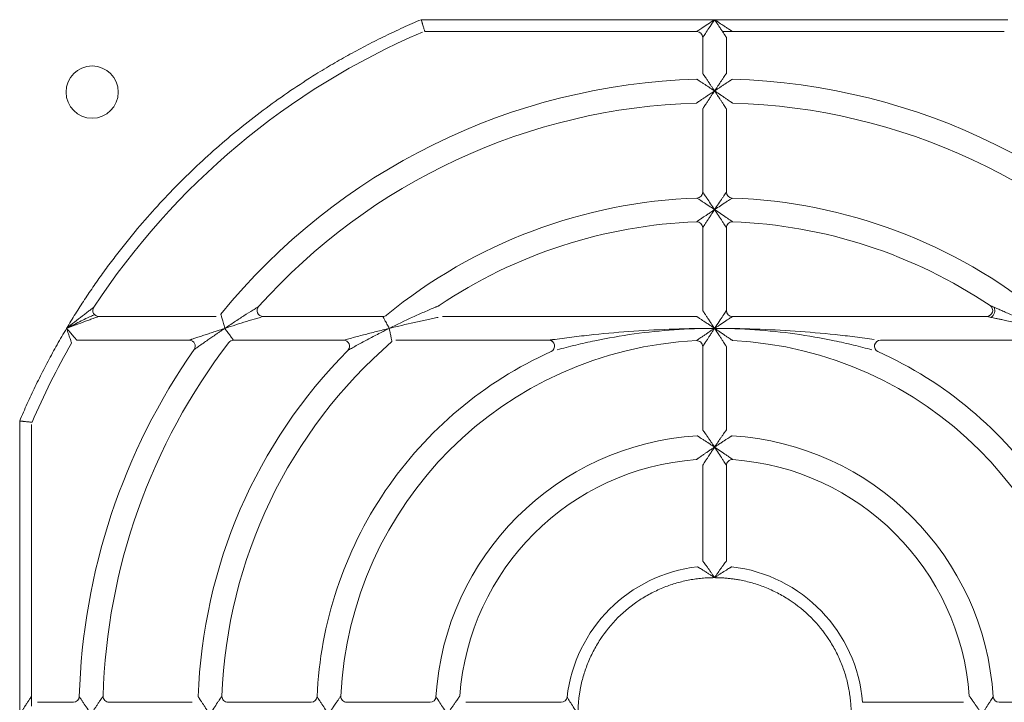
# Model space of a CAD drawing. Header units: millimetres. Extents: x 35 to 1425, y 109 to 972.
# Tile 22 of 34: x 1179 to 1262, y 546 to 604. Entities that reach past the tile are written whole.
import ezdxf

# ---------------------------------------------------------------- set-up
doc = ezdxf.new("R2010")
doc.units = ezdxf.units.MM
doc.header["$LTSCALE"] = 5

msp = doc.modelspace()

# ---------------------------------------------------------------- linework, layer by layer
at = {"color": 7, "linetype": 'Continuous', "lineweight": 15}
for p, q in [((1237.43, 603.707), (1212.732, 603.707)), ((1262.128, 603.707), (1237.43, 603.707)), ((1213.038, 602.707), (1235.93, 602.707)), ((1238.93, 602.707), (1261.823, 602.707)), ((1236.43, 602.207), (1236.43, 599.186)), ((1238.43, 599.186), (1238.43, 602.207)), ((1236.43, 596.184), (1236.43, 589.181)), ((1238.43, 589.181), (1238.43, 596.184)), ((1236.43, 586.179), (1236.43, 579.207)), ((1238.43, 579.207), (1238.43, 586.179)), ((1195.478, 578.707), (1185.584, 578.707)), ((1209.502, 578.707), (1199.417, 578.707)), ((1235.93, 578.707), (1214.517, 578.707)), ((1260.343, 578.707), (1238.93, 578.707)), ((1183.737, 576.707), (1193.215, 576.707)), ((1196.933, 576.707), (1206.205, 576.707)), ((1210.597, 576.707), (1223.466, 576.707)), ((1236.43, 576.17), (1236.43, 569.16)), ((1238.43, 569.16), (1238.43, 576.17)), ((1251.394, 576.707), (1264.263, 576.707)), ((1178.93, 569.905), (1178.93, 545.207)), ((1179.93, 546.707), (1179.93, 569.599)), ((1236.43, 566.153), (1236.43, 558.12)), ((1238.43, 558.12), (1238.43, 566.153)), ((1183.451, 546.207), (1180.43, 546.207)), ((1193.456, 546.207), (1186.452, 546.207)), ((1203.463, 546.207), (1196.458, 546.207)), ((1213.477, 546.207), (1206.466, 546.207)), ((1224.517, 546.207), (1216.484, 546.207)), ((1258.376, 546.207), (1249.89, 546.207)), ((1268.394, 546.207), (1261.383, 546.207))]:
    msp.add_line(p, q, dxfattribs=at)
at = {"color": 144, "linetype": 'Continuous', "lineweight": 0}
for p, q in [((1238.097, 602.707), (1238.93, 602.707)), ((1179.93, 545.873), (1179.93, 546.707))]:
    msp.add_line(p, q, dxfattribs=at)
at = {"color": 7, "linetype": 'Continuous', "lineweight": 15}
msp.add_circle((1185.03, 597.607), 2.2, dxfattribs=at)
for centre, radius, start, end in [((1237.43, 545.207), 62.5, 113.16805, 146.74357), ((1237.43, 545.207), 53.5, 91.59175, 140.9772), ((1237.43, 545.207), 53.5, 39.0228, 88.40825), ((1237.43, 545.207), 51.5, 91.68541, 138.18969), ((1237.43, 545.207), 51.5, 41.81031, 88.31459), ((1237.43, 545.207), 43.5, 91.95364, 129.40057), ((1235.93, 589.181), 0.5, 271.95364, 0), ((1237.43, 545.207), 43.5, 50.59943, 88.04636), ((1237.43, 545.207), 41.5, 92.09665, 123.97635), ((1238.93, 586.179), 0.5, 87.90335, 180), ((1237.43, 545.207), 41.5, 56.02365, 87.90335), ((1238.93, 579.207), 0.5, 180, 270), ((1237.43, 545.207), 62.5, 150, 156.83195), ((1237.43, 545.207), 51.5, 142.56629, 178.31459), ((1237.43, 545.207), 41.5, 130.87864, 177.90335), ((1237.43, 545.207), 31.5, 92.77346, 177.22654), ((1206.205, 576.207), 0.5, 315.20717, 90), ((1237.43, 545.207), 31.5, 2.77346, 87.22654), ((1237.43, 545.207), 53.5, 144.96519, 178.40825), ((1237.43, 545.207), 43.5, 135.20717, 178.04636), ((1237.43, 545.207), 23.5, 93.58332, 176.41668), ((1237.43, 545.207), 23.5, 3.58332, 86.41668), ((1237.43, 545.207), 21.5, 94.09604, 175.90396), ((1237.43, 545.207), 21.5, 4.09604, 85.90396), ((1237.43, 545.207), 12.5, 4.58857, 83.37419), ((1183.451, 546.707), 0.5, 270, 358.40825), ((1196.458, 546.707), 0.5, 177.90335, 270), ((1203.463, 546.707), 0.5, 270, 357.47142), ((1213.477, 546.707), 0.5, 270, 356.41668), ((1224.517, 546.707), 0.5, 270, 353.37419)]:
    msp.add_arc(centre, radius, start, end, dxfattribs=at)
at = {"color": 144, "linetype": 'Continuous', "lineweight": 0}
for centre, radius, start, end in [((1235.93, 602.207), 0.5, 0, 90), ((1238.93, 589.181), 0.5, 180, 268.04636), ((1235.93, 586.179), 0.5, 0, 92.09665), ((1185.584, 579.207), 0.5, 146.74357, 270), ((1199.417, 579.207), 0.5, 138.18969, 270), ((1260.343, 579.207), 0.5, 270, 56.02365), ((1260.339, 579.209), 0.678, 302.03348, 23.49406), ((1209.502, 579.207), 0.5, 270, 309.40057), ((1193.215, 576.207), 0.5, 324.96519, 90), ((1196.933, 576.207), 0.5, 90, 142.56629), ((1223.466, 576.207), 0.5, 294.24963, 90), ((1235.93, 576.17), 0.5, 0, 92.77346), ((1251.394, 576.207), 0.5, 90, 245.75037), ((1238.93, 566.153), 0.5, 85.90396, 180), ((1237.43, 545.207), 12.5, 96.62581, 173.37419), ((1186.452, 546.707), 0.5, 178.31459, 270), ((1206.466, 546.707), 0.5, 177.22654, 270), ((1261.383, 546.707), 0.5, 183.58332, 270)]:
    msp.add_arc(centre, radius, start, end, dxfattribs=at)
at = {"color": 7, "linetype": 'Continuous', "lineweight": 15}
for points, knots in [([(1212.732, 603.707), (1212.476, 603.597), (1211.964, 603.379), (1211.203, 603.039), (1210.446, 602.69), (1209.694, 602.331), (1208.947, 601.962), (1208.205, 601.584), (1207.469, 601.196), (1206.737, 600.798), (1206.01, 600.391), (1205.289, 599.973), (1204.572, 599.547), (1202.66, 598.373), (1199.634, 596.317), (1195.683, 593.143), (1191.996, 589.666), (1189.411, 586.803), (1187.743, 584.756), (1186.866, 583.628), (1186.015, 582.481), (1185.19, 581.316), (1184.391, 580.132), (1183.617, 578.93), (1183.124, 578.115), (1182.877, 577.707)], [0, 0, 0, 0, 0.020738, 0.041458, 0.062164, 0.082859, 0.103546, 0.12423, 0.144913, 0.1656, 0.186294, 0.206998, 0.227717, 0.248453, 0.374221, 0.500002, 0.625769, 0.75155, 0.787083, 0.822573, 0.858037, 0.893494, 0.928961, 0.964457, 1, 1, 1, 1]), ([(1212.732, 603.707), (1212.742, 603.674), (1212.761, 603.612), (1212.787, 603.526), (1212.81, 603.451), (1212.829, 603.387), (1212.86, 603.285), (1212.9, 603.153), (1212.948, 602.998), (1212.987, 602.87), (1213.016, 602.776), (1213.034, 602.717), (1213.036, 602.71), (1213.038, 602.707)], [0, 0, 0, 0, 0.063704, 0.120546, 0.170527, 0.213644, 0.249899, 0.38247, 0.500164, 0.6319, 0.758883, 0.881456, 1, 1, 1, 1]), ([(1235.93, 602.707), (1235.93, 602.707), (1235.969, 602.733), (1236.119, 602.833), (1236.231, 602.907), (1236.508, 603.092), (1236.675, 603.203), (1237.038, 603.445), (1237.234, 603.576), (1237.43, 603.707)], [0, 0, 0, 0, 0.25, 0.25, 0.5, 0.5, 0.75, 0.75, 1, 1, 1, 1]), ([(1237.43, 603.707), (1237.299, 603.51), (1237.168, 603.314), (1236.927, 602.951), (1236.816, 602.785), (1236.63, 602.507), (1236.556, 602.396), (1236.456, 602.246), (1236.43, 602.207), (1236.43, 602.207)], [0, 0, 0, 0, 0.25, 0.25, 0.5, 0.5, 0.75, 0.75, 1, 1, 1, 1]), ([(1237.43, 587.707), (1237.261, 587.819), (1237.096, 587.929), (1236.773, 588.142), (1236.613, 588.247), (1236.398, 588.388), (1236.33, 588.432), (1236.206, 588.513), (1236.149, 588.55), (1236.006, 588.643), (1235.947, 588.681), (1235.947, 588.681)], [0, 0, 0, 0, 0.25, 0.25, 0.5, 0.5, 0.625, 0.625, 0.75, 0.75, 1, 1, 1, 1]), ([(1236.43, 589.181), (1236.43, 589.181), (1236.47, 589.123), (1236.568, 588.981), (1236.606, 588.925), (1236.691, 588.802), (1236.736, 588.735), (1236.882, 588.522), (1236.99, 588.363), (1237.207, 588.04), (1237.318, 587.875), (1237.43, 587.707)], [0, 0, 0, 0, 0.25, 0.25, 0.375, 0.375, 0.5, 0.5, 0.75, 0.75, 1, 1, 1, 1]), ([(1237.43, 587.707), (1237.543, 587.875), (1237.653, 588.04), (1237.871, 588.363), (1237.979, 588.522), (1238.124, 588.735), (1238.169, 588.802), (1238.254, 588.925), (1238.293, 588.981), (1238.39, 589.123), (1238.43, 589.181), (1238.43, 589.181)], [0, 0, 0, 0, 0.25, 0.25, 0.5, 0.5, 0.625, 0.625, 0.75, 0.75, 1, 1, 1, 1]), ([(1238.913, 588.681), (1238.913, 588.681), (1238.854, 588.643), (1238.711, 588.55), (1238.654, 588.513), (1238.53, 588.432), (1238.462, 588.388), (1238.248, 588.247), (1238.088, 588.142), (1237.764, 587.929), (1237.599, 587.819), (1237.43, 587.707)], [0, 0, 0, 0, 0.25, 0.25, 0.375, 0.375, 0.5, 0.5, 0.75, 0.75, 1, 1, 1, 1]), ([(1237.43, 587.707), (1237.601, 587.593), (1237.768, 587.481), (1238.096, 587.26), (1238.259, 587.15), (1238.478, 587), (1238.548, 586.953), (1238.676, 586.865), (1238.736, 586.825), (1238.885, 586.722), (1238.948, 586.679), (1238.948, 586.679)], [0, 0, 0, 0, 0.25, 0.25, 0.5, 0.5, 0.625, 0.625, 0.75, 0.75, 1, 1, 1, 1]), ([(1238.43, 586.179), (1238.43, 586.179), (1238.389, 586.243), (1238.291, 586.394), (1238.253, 586.454), (1238.169, 586.584), (1238.123, 586.654), (1237.979, 586.875), (1237.872, 587.039), (1237.655, 587.368), (1237.544, 587.536), (1237.43, 587.707)], [0, 0, 0, 0, 0.25, 0.25, 0.375, 0.375, 0.5, 0.5, 0.75, 0.75, 1, 1, 1, 1]), ([(1182.877, 577.707), (1183.103, 577.886), (1183.328, 578.063), (1183.777, 578.415), (1184.001, 578.589), (1184.323, 578.838), (1184.429, 578.919), (1184.634, 579.077), (1184.734, 579.152), (1184.916, 579.292), (1184.999, 579.354), (1185.125, 579.45), (1185.166, 579.481), (1185.166, 579.481)], [0, 0, 0, 0, 0.25, 0.25, 0.5, 0.5, 0.625, 0.625, 0.75, 0.75, 0.875, 0.875, 1, 1, 1, 1]), ([(1210.044, 577.707), (1210.694, 578.03), (1211.349, 578.343), (1212.334, 578.795), (1212.66, 578.942), (1213.142, 579.154), (1213.301, 579.223), (1213.61, 579.356), (1213.761, 579.421), (1213.899, 579.479)], [0, 0, 0, 0, 0.5, 0.5, 0.75, 0.75, 0.875, 0.875, 1, 1, 1, 1]), ([(1260.622, 579.621), (1260.622, 579.621), (1260.697, 579.59), (1260.834, 579.533), (1260.9, 579.505), (1260.961, 579.479)], [0, 0, 0, 0, 0.5, 0.5, 1, 1, 1, 1]), ([(1185.584, 578.707), (1185.584, 578.707), (1185.536, 578.689), (1185.388, 578.636), (1185.291, 578.601), (1185.077, 578.523), (1184.96, 578.481), (1184.718, 578.392), (1184.593, 578.346), (1184.213, 578.206), (1183.948, 578.108), (1183.415, 577.909), (1183.147, 577.809), (1182.877, 577.707)], [0, 0, 0, 0, 0.125, 0.125, 0.25, 0.25, 0.375, 0.375, 0.5, 0.5, 0.75, 0.75, 1, 1, 1, 1]), ([(1195.866, 578.892), (1195.866, 578.891), (1195.867, 578.889), (1195.871, 578.876), (1195.877, 578.854), (1195.885, 578.823), (1195.901, 578.767), (1195.93, 578.665), (1195.973, 578.51), (1196.025, 578.326), (1196.078, 578.138), (1196.137, 577.927), (1196.176, 577.786), (1196.199, 577.707)], [0, 0, 0, 0, 0.048803, 0.098063, 0.147954, 0.198647, 0.250302, 0.370178, 0.500738, 0.617893, 0.750213, 0.858305, 1, 1, 1, 1]), ([(1199.417, 578.707), (1199.417, 578.707), (1199.345, 578.685), (1199.144, 578.625), (1199.019, 578.587), (1198.619, 578.466), (1198.331, 578.378), (1197.738, 578.195), (1197.43, 578.099), (1196.817, 577.905), (1196.509, 577.807), (1196.199, 577.707)], [0, 0, 0, 0, 0.125, 0.125, 0.25, 0.25, 0.5, 0.5, 0.75, 0.75, 1, 1, 1, 1]), ([(1210.044, 577.707), (1210.027, 577.737), (1209.996, 577.795), (1209.951, 577.877), (1209.912, 577.949), (1209.877, 578.012), (1209.822, 578.113), (1209.752, 578.243), (1209.672, 578.389), (1209.61, 578.506), (1209.562, 578.596), (1209.527, 578.66), (1209.506, 578.699), (1209.503, 578.704), (1209.502, 578.707)], [0, 0, 0, 0, 0.061859, 0.11776, 0.167702, 0.211687, 0.249716, 0.382149, 0.4998, 0.607942, 0.711499, 0.810972, 0.906929, 1, 1, 1, 1]), ([(1237.43, 577.707), (1237.561, 577.903), (1237.692, 578.099), (1237.934, 578.462), (1238.045, 578.628), (1238.23, 578.906), (1238.304, 579.017), (1238.404, 579.168), (1238.43, 579.207), (1238.43, 579.207)], [0, 0, 0, 0, 0.25, 0.25, 0.5, 0.5, 0.75, 0.75, 1, 1, 1, 1]), ([(1238.93, 578.707), (1238.93, 578.707), (1238.891, 578.681), (1238.741, 578.58), (1238.63, 578.506), (1238.352, 578.321), (1238.186, 578.21), (1237.823, 577.968), (1237.627, 577.837), (1237.43, 577.707)], [0, 0, 0, 0, 0.25, 0.25, 0.5, 0.5, 0.75, 0.75, 1, 1, 1, 1]), ([(1260.698, 578.634), (1260.634, 578.647), (1260.564, 578.661), (1260.421, 578.691), (1260.343, 578.707), (1260.343, 578.707)], [0, 0, 0, 0, 0.5, 0.5, 1, 1, 1, 1]), ([(1182.877, 577.707), (1182.742, 577.478), (1182.472, 577.021), (1182.078, 576.329), (1181.693, 575.634), (1181.316, 574.933), (1180.948, 574.229), (1180.589, 573.519), (1180.239, 572.805), (1179.898, 572.087), (1179.566, 571.364), (1179.242, 570.637), (1179.034, 570.149), (1178.93, 569.905)], [0, 0, 0, 0, 0.091016, 0.181968, 0.27287, 0.363736, 0.454581, 0.545419, 0.636264, 0.72713, 0.818032, 0.908984, 1, 1, 1, 1]), ([(1182.877, 577.707), (1182.983, 577.583), (1183.085, 577.463), (1183.284, 577.231), (1183.378, 577.122), (1183.542, 576.932), (1183.613, 576.85), (1183.71, 576.738), (1183.737, 576.707), (1183.737, 576.707)], [0, 0, 0, 0, 0.25, 0.25, 0.5, 0.5, 0.75, 0.75, 1, 1, 1, 1]), ([(1183.304, 576.457), (1183.304, 576.457), (1183.29, 576.495), (1183.242, 576.637), (1183.207, 576.739), (1183.126, 576.977), (1183.079, 577.114), (1182.981, 577.403), (1182.93, 577.553), (1182.877, 577.707)], [0, 0, 0, 0, 0.25, 0.25, 0.5, 0.5, 0.75, 0.75, 1, 1, 1, 1]), ([(1196.199, 577.707), (1196.222, 577.676), (1196.264, 577.617), (1196.323, 577.536), (1196.374, 577.466), (1196.418, 577.407), (1196.488, 577.311), (1196.58, 577.184), (1196.695, 577.03), (1196.791, 576.898), (1196.862, 576.803), (1196.905, 576.745), (1196.929, 576.713), (1196.932, 576.709), (1196.933, 576.707)], [0, 0, 0, 0, 0.064987, 0.122474, 0.172459, 0.214943, 0.249928, 0.383321, 0.499441, 0.630639, 0.749901, 0.835657, 0.91874, 1, 1, 1, 1]), ([(1206.205, 576.707), (1206.205, 576.707), (1206.229, 576.713), (1206.311, 576.736), (1206.367, 576.751), (1206.557, 576.804), (1206.711, 576.846), (1207.19, 576.976), (1207.531, 577.067), (1208.234, 577.252), (1208.594, 577.345), (1209.315, 577.527), (1209.678, 577.618), (1210.044, 577.707)], [0, 0, 0, 0, 0.0625, 0.0625, 0.125, 0.125, 0.25, 0.25, 0.5, 0.5, 0.75, 0.75, 1, 1, 1, 1]), ([(1210.044, 577.707), (1209.707, 577.539), (1209.374, 577.37), (1208.715, 577.029), (1208.388, 576.857), (1207.751, 576.516), (1207.443, 576.347), (1207.013, 576.109), (1206.875, 576.032), (1206.705, 575.936), (1206.655, 575.908), (1206.582, 575.867), (1206.56, 575.854), (1206.56, 575.854)], [0, 0, 0, 0, 0.25, 0.25, 0.5, 0.5, 0.75, 0.75, 0.875, 0.875, 0.9375, 0.9375, 1, 1, 1, 1]), ([(1210.27, 576.585), (1210.27, 576.585), (1210.27, 576.587), (1210.267, 576.599), (1210.263, 576.618), (1210.258, 576.645), (1210.248, 576.696), (1210.229, 576.787), (1210.2, 576.931), (1210.166, 577.105), (1210.13, 577.279), (1210.09, 577.484), (1210.061, 577.621), (1210.044, 577.707)], [0, 0, 0, 0, 0.048944, 0.098336, 0.148281, 0.198882, 0.250237, 0.370194, 0.50037, 0.616558, 0.750104, 0.845135, 1, 1, 1, 1]), ([(1223.999, 576.781), (1224.25, 576.816), (1224.52, 576.852), (1225.064, 576.923), (1225.34, 576.957), (1226.166, 577.057), (1226.721, 577.12), (1228.39, 577.294), (1229.51, 577.391), (1231.762, 577.548), (1232.893, 577.608), (1235.16, 577.687), (1236.295, 577.705), (1237.43, 577.707)], [0, 0, 0, 0, 0.0625, 0.0625, 0.125, 0.125, 0.25, 0.25, 0.5, 0.5, 0.75, 0.75, 1, 1, 1, 1]), ([(1237.43, 577.707), (1238.565, 577.705), (1239.7, 577.687), (1241.967, 577.608), (1243.099, 577.548), (1245.35, 577.391), (1246.47, 577.294), (1248.139, 577.12), (1248.694, 577.057), (1249.521, 576.957), (1249.796, 576.923), (1250.34, 576.852), (1250.61, 576.816), (1250.861, 576.781)], [0, 0, 0, 0, 0.25, 0.25, 0.5, 0.5, 0.75, 0.75, 0.875, 0.875, 0.9375, 0.9375, 1, 1, 1, 1]), ([(1250.678, 575.894), (1250.437, 575.961), (1250.177, 576.03), (1249.653, 576.166), (1249.386, 576.233), (1248.585, 576.427), (1248.046, 576.549), (1246.416, 576.888), (1245.313, 577.08), (1243.086, 577.391), (1241.961, 577.509), (1239.7, 577.667), (1238.565, 577.705), (1237.43, 577.707)], [0, 0, 0, 0, 0.0625, 0.0625, 0.125, 0.125, 0.25, 0.25, 0.5, 0.5, 0.75, 0.75, 1, 1, 1, 1]), ([(1223.671, 575.751), (1220.863, 574.486), (1218.23, 572.831), (1213.514, 568.866), (1211.432, 566.557), (1207.974, 561.457), (1206.6, 558.668), (1204.662, 552.82), (1204.099, 549.762), (1203.963, 546.684)], [0, 0, 0, 0, 0.25, 0.25, 0.5, 0.5, 0.75, 0.75, 1, 1, 1, 1]), ([(1270.898, 546.684), (1270.762, 549.762), (1270.199, 552.82), (1268.261, 558.668), (1266.886, 561.457), (1263.428, 566.557), (1261.346, 568.866), (1256.63, 572.831), (1253.998, 574.486), (1251.189, 575.751)], [0, 0, 0, 0, 0.25, 0.25, 0.5, 0.5, 0.75, 0.75, 1, 1, 1, 1]), ([(1178.93, 569.905), (1178.965, 569.901), (1179.031, 569.894), (1179.122, 569.884), (1179.2, 569.876), (1179.265, 569.869), (1179.37, 569.859), (1179.506, 569.844), (1179.667, 569.828), (1179.8, 569.813), (1179.899, 569.803), (1179.959, 569.797), (1179.967, 569.796), (1179.97, 569.796)], [0, 0, 0, 0, 0.065766, 0.123638, 0.173616, 0.215702, 0.249898, 0.382974, 0.500166, 0.632265, 0.759364, 0.881813, 1, 1, 1, 1]), ([(1237.43, 567.707), (1237.544, 567.535), (1237.656, 567.366), (1237.872, 567.034), (1237.979, 566.868), (1238.123, 566.642), (1238.168, 566.571), (1238.252, 566.438), (1238.291, 566.376), (1238.388, 566.22), (1238.43, 566.153), (1238.43, 566.153)], [0, 0, 0, 0, 0.25, 0.25, 0.5, 0.5, 0.625, 0.625, 0.75, 0.75, 1, 1, 1, 1]), ([(1238.966, 566.652), (1238.966, 566.652), (1238.9, 566.698), (1238.747, 566.806), (1238.687, 566.848), (1238.556, 566.939), (1238.486, 566.988), (1238.264, 567.142), (1238.1, 567.255), (1237.77, 567.479), (1237.601, 567.592), (1237.43, 567.707)], [0, 0, 0, 0, 0.25, 0.25, 0.375, 0.375, 0.5, 0.5, 0.75, 0.75, 1, 1, 1, 1]), ([(1225.93, 545.207), (1225.931, 545.324), (1225.933, 545.558), (1225.95, 545.908), (1225.976, 546.258), (1226.014, 546.606), (1226.062, 546.953), (1226.163, 547.55), (1226.36, 548.389), (1226.726, 549.461), (1227.201, 550.506), (1227.991, 551.858), (1229.24, 553.396), (1230.779, 554.645), (1232.131, 555.435), (1233.176, 555.911), (1234.247, 556.276), (1235.143, 556.487), (1235.856, 556.603), (1236.379, 556.662), (1236.904, 556.7), (1237.254, 556.704), (1237.43, 556.707)], [0, 0, 0, 0, 0.019462, 0.038886, 0.05829, 0.077693, 0.097112, 0.116566, 0.178314, 0.240092, 0.304414, 0.368766, 0.500003, 0.631239, 0.695562, 0.759914, 0.821662, 0.88344, 0.912594, 0.941698, 0.970813, 1, 1, 1, 1]), ([(1237.43, 556.707), (1237.547, 556.706), (1237.781, 556.703), (1238.132, 556.687), (1238.481, 556.66), (1238.83, 556.623), (1239.177, 556.575), (1239.774, 556.474), (1240.613, 556.276), (1241.684, 555.911), (1242.729, 555.435), (1244.082, 554.645), (1245.62, 553.396), (1246.869, 551.858), (1247.659, 550.506), (1248.134, 549.461), (1248.5, 548.39), (1248.711, 547.494), (1248.826, 546.78), (1248.886, 546.258), (1248.923, 545.733), (1248.928, 545.382), (1248.93, 545.207)], [0, 0, 0, 0, 0.019462, 0.038886, 0.05829, 0.077693, 0.097112, 0.116566, 0.178314, 0.240092, 0.304414, 0.368766, 0.500003, 0.631239, 0.695562, 0.759914, 0.821662, 0.88344, 0.912594, 0.941698, 0.970813, 1, 1, 1, 1]), ([(1183.951, 546.693), (1183.951, 546.693), (1183.989, 546.633), (1184.083, 546.49), (1184.12, 546.433), (1184.202, 546.308), (1184.246, 546.24), (1184.388, 546.025), (1184.493, 545.865), (1184.708, 545.541), (1184.818, 545.375), (1184.93, 545.207)], [0, 0, 0, 0, 0.25, 0.25, 0.375, 0.375, 0.5, 0.5, 0.75, 0.75, 1, 1, 1, 1]), ([(1194.93, 545.207), (1195.044, 545.377), (1195.156, 545.544), (1195.377, 545.872), (1195.487, 546.035), (1195.636, 546.255), (1195.684, 546.324), (1195.771, 546.453), (1195.812, 546.512), (1195.914, 546.661), (1195.958, 546.725), (1195.958, 546.725)], [0, 0, 0, 0, 0.25, 0.25, 0.5, 0.5, 0.625, 0.625, 0.75, 0.75, 1, 1, 1, 1]), ([(1203.963, 546.684), (1203.963, 546.684), (1204, 546.626), (1204.092, 546.484), (1204.128, 546.428), (1204.209, 546.304), (1204.252, 546.237), (1204.392, 546.023), (1204.496, 545.863), (1204.708, 545.54), (1204.818, 545.375), (1204.93, 545.207)], [0, 0, 0, 0, 0.25, 0.25, 0.375, 0.375, 0.5, 0.5, 0.75, 0.75, 1, 1, 1, 1]), ([(1204.93, 545.207), (1204.931, 545.207), (1204.933, 545.209), (1204.935, 545.215), (1204.942, 545.224), (1204.953, 545.241), (1204.976, 545.275), (1205.022, 545.344), (1205.082, 545.433), (1205.16, 545.551), (1205.241, 545.67), (1205.377, 545.872), (1205.512, 546.07), (1205.643, 546.261), (1205.728, 546.385), (1205.806, 546.498), (1205.872, 546.594), (1205.924, 546.669), (1205.96, 546.721), (1205.965, 546.727), (1205.967, 546.731)], [0, 0, 0, 0, 0.001047, 0.003932, 0.007818, 0.015593, 0.031151, 0.06229, 0.124629, 0.172694, 0.249255, 0.317039, 0.499409, 0.577504, 0.653739, 0.728371, 0.800249, 0.869387, 0.935495, 1, 1, 1, 1]), ([(1213.976, 546.675), (1213.976, 546.675), (1213.985, 546.661), (1214.017, 546.61), (1214.042, 546.572), (1214.101, 546.478), (1214.137, 546.422), (1214.216, 546.299), (1214.258, 546.233), (1214.395, 546.02), (1214.499, 545.861), (1214.709, 545.54), (1214.818, 545.375), (1214.93, 545.207)], [0, 0, 0, 0, 0.125, 0.125, 0.25, 0.25, 0.375, 0.375, 0.5, 0.5, 0.75, 0.75, 1, 1, 1, 1]), ([(1225.014, 546.649), (1225.014, 546.649), (1225.022, 546.636), (1225.052, 546.586), (1225.074, 546.55), (1225.157, 546.415), (1225.234, 546.29), (1225.408, 546.012), (1225.507, 545.855), (1225.712, 545.537), (1225.819, 545.373), (1225.93, 545.207)], [0, 0, 0, 0, 0.125, 0.125, 0.25, 0.25, 0.5, 0.5, 0.75, 0.75, 1, 1, 1, 1])]:
    msp.add_open_spline(points, degree=3, knots=knots, dxfattribs=at)
at = {"color": 144, "linetype": 'Continuous', "lineweight": 0}
for points, knots in [([(1237.43, 603.707), (1237.478, 603.675), (1237.567, 603.615), (1237.694, 603.53), (1237.804, 603.457), (1237.899, 603.394), (1238.053, 603.291), (1238.253, 603.158), (1238.492, 602.999), (1238.683, 602.871), (1238.813, 602.785), (1238.885, 602.736), (1238.923, 602.711), (1238.928, 602.708), (1238.93, 602.707)], [0, 0, 0, 0, 0.076348, 0.144309, 0.203885, 0.255076, 0.297886, 0.456563, 0.588471, 0.716152, 0.824017, 0.886149, 0.944248, 1, 1, 1, 1]), ([(1238.43, 602.207), (1238.43, 602.207), (1238.428, 602.209), (1238.42, 602.222), (1238.406, 602.244), (1238.386, 602.273), (1238.345, 602.334), (1238.266, 602.454), (1238.138, 602.645), (1237.979, 602.884), (1237.813, 603.131), (1237.627, 603.412), (1237.503, 603.598), (1237.43, 603.707)], [0, 0, 0, 0, 0.033312, 0.067205, 0.102075, 0.138288, 0.176171, 0.284014, 0.4117, 0.543581, 0.702264, 0.824947, 1, 1, 1, 1]), ([(1237.43, 597.707), (1237.384, 597.737), (1237.298, 597.795), (1237.175, 597.877), (1237.067, 597.948), (1236.919, 598.046), (1236.737, 598.166), (1236.512, 598.314), (1236.31, 598.447), (1236.153, 598.55), (1236.051, 598.616), (1235.99, 598.656), (1235.951, 598.681), (1235.946, 598.684), (1235.944, 598.686)], [0, 0, 0, 0, 0.074232, 0.140525, 0.198855, 0.249201, 0.383719, 0.499515, 0.63436, 0.749154, 0.818711, 0.882735, 0.942601, 1, 1, 1, 1]), ([(1236.43, 599.186), (1236.431, 599.185), (1236.432, 599.183), (1236.44, 599.171), (1236.453, 599.152), (1236.472, 599.124), (1236.496, 599.089), (1236.526, 599.046), (1236.581, 598.965), (1236.678, 598.823), (1236.814, 598.623), (1236.966, 598.399), (1237.11, 598.184), (1237.268, 597.949), (1237.371, 597.795), (1237.43, 597.707)], [0, 0, 0, 0, 0.032542, 0.065655, 0.09969, 0.134972, 0.171793, 0.210409, 0.251043, 0.36551, 0.500616, 0.615891, 0.750861, 0.856931, 1, 1, 1, 1]), ([(1237.43, 597.707), (1237.462, 597.754), (1237.521, 597.842), (1237.604, 597.966), (1237.675, 598.072), (1237.773, 598.219), (1237.895, 598.399), (1238.046, 598.623), (1238.182, 598.823), (1238.288, 598.979), (1238.357, 599.079), (1238.399, 599.14), (1238.425, 599.178), (1238.429, 599.183), (1238.43, 599.186)], [0, 0, 0, 0, 0.076175, 0.143099, 0.200776, 0.249206, 0.384193, 0.49952, 0.634641, 0.749162, 0.818895, 0.882959, 0.942756, 1, 1, 1, 1]), ([(1238.916, 598.686), (1238.915, 598.685), (1238.914, 598.684), (1238.902, 598.676), (1238.882, 598.664), (1238.854, 598.645), (1238.818, 598.622), (1238.775, 598.594), (1238.693, 598.54), (1238.55, 598.447), (1238.348, 598.314), (1238.123, 598.166), (1237.906, 598.023), (1237.671, 597.867), (1237.517, 597.764), (1237.43, 597.707)], [0, 0, 0, 0, 0.032639, 0.065824, 0.099903, 0.135196, 0.171989, 0.210534, 0.251048, 0.365789, 0.500619, 0.616364, 0.750866, 0.859502, 1, 1, 1, 1]), ([(1235.915, 596.684), (1235.916, 596.685), (1235.918, 596.686), (1235.931, 596.695), (1235.952, 596.709), (1235.981, 596.729), (1236.018, 596.754), (1236.063, 596.785), (1236.148, 596.843), (1236.294, 596.942), (1236.498, 597.081), (1236.726, 597.235), (1236.935, 597.375), (1237.175, 597.535), (1237.331, 597.64), (1237.43, 597.707)], [0, 0, 0, 0, 0.032058, 0.064788, 0.098586, 0.133811, 0.170784, 0.209783, 0.251047, 0.364661, 0.50064, 0.614449, 0.750856, 0.842132, 1, 1, 1, 1]), ([(1237.43, 597.707), (1237.396, 597.655), (1237.333, 597.561), (1237.247, 597.432), (1237.178, 597.328), (1237.082, 597.182), (1236.963, 597.002), (1236.813, 596.772), (1236.678, 596.567), (1236.573, 596.404), (1236.504, 596.298), (1236.462, 596.233), (1236.435, 596.192), (1236.432, 596.187), (1236.43, 596.184)], [0, 0, 0, 0, 0.081758, 0.150548, 0.206367, 0.249218, 0.385038, 0.499503, 0.635201, 0.749161, 0.819651, 0.883894, 0.943386, 1, 1, 1, 1]), ([(1237.43, 597.707), (1237.475, 597.677), (1237.557, 597.621), (1237.671, 597.545), (1237.764, 597.483), (1237.837, 597.434), (1237.964, 597.35), (1238.134, 597.235), (1238.362, 597.081), (1238.566, 596.942), (1238.727, 596.833), (1238.832, 596.761), (1238.896, 596.717), (1238.937, 596.689), (1238.942, 596.686), (1238.945, 596.684)], [0, 0, 0, 0, 0.071195, 0.131686, 0.181506, 0.22068, 0.24923, 0.385654, 0.499513, 0.635508, 0.749173, 0.819846, 0.884129, 0.943547, 1, 1, 1, 1]), ([(1238.43, 596.184), (1238.43, 596.185), (1238.429, 596.187), (1238.42, 596.2), (1238.407, 596.221), (1238.388, 596.25), (1238.363, 596.288), (1238.333, 596.334), (1238.278, 596.419), (1238.182, 596.567), (1238.047, 596.772), (1237.897, 597.002), (1237.755, 597.216), (1237.597, 597.456), (1237.493, 597.612), (1237.43, 597.707)], [0, 0, 0, 0, 0.032157, 0.064963, 0.098807, 0.134044, 0.170989, 0.209914, 0.251055, 0.364961, 0.500642, 0.615055, 0.750857, 0.849495, 1, 1, 1, 1]), ([(1235.912, 586.679), (1235.913, 586.679), (1235.914, 586.68), (1235.927, 586.689), (1235.948, 586.703), (1235.977, 586.724), (1236.015, 586.749), (1236.061, 586.781), (1236.145, 586.839), (1236.292, 586.939), (1236.496, 587.078), (1236.725, 587.233), (1236.931, 587.372), (1237.171, 587.533), (1237.328, 587.638), (1237.43, 587.707)], [0, 0, 0, 0, 0.031981, 0.064652, 0.098413, 0.13363, 0.170626, 0.209685, 0.251048, 0.36452, 0.500644, 0.61417, 0.750857, 0.837239, 1, 1, 1, 1]), ([(1237.43, 587.707), (1237.395, 587.655), (1237.332, 587.559), (1237.246, 587.429), (1237.177, 587.325), (1237.082, 587.18), (1236.963, 587.001), (1236.813, 586.77), (1236.678, 586.564), (1236.573, 586.4), (1236.504, 586.294), (1236.462, 586.228), (1236.435, 586.187), (1236.432, 586.182), (1236.43, 586.179)], [0, 0, 0, 0, 0.082747, 0.151866, 0.207357, 0.249219, 0.38515, 0.499502, 0.63527, 0.749161, 0.819749, 0.884016, 0.943468, 1, 1, 1, 1]), ([(1196.199, 577.707), (1196.469, 577.888), (1196.739, 578.067), (1197.279, 578.42), (1197.55, 578.596), (1198.075, 578.933), (1198.332, 579.095), (1198.688, 579.319), (1198.8, 579.388), (1198.98, 579.5), (1199.044, 579.54), (1199.044, 579.54)], [0, 0, 0, 0, 0.25, 0.25, 0.5, 0.5, 0.75, 0.75, 0.875, 0.875, 1, 1, 1, 1]), ([(1213.899, 579.479), (1213.934, 579.494), (1213.999, 579.521), (1214.085, 579.557), (1214.152, 579.585), (1214.2, 579.605), (1214.232, 579.619), (1214.236, 579.62), (1214.238, 579.621)], [0, 0, 0, 0, 0.233091, 0.435132, 0.608311, 0.756067, 0.883865, 1, 1, 1, 1]), ([(1260.961, 579.479), (1260.998, 579.463), (1261.078, 579.43), (1261.208, 579.374), (1261.357, 579.31), (1261.523, 579.239), (1261.707, 579.159), (1261.982, 579.038), (1262.372, 578.864), (1262.838, 578.653), (1263.34, 578.42), (1263.882, 578.164), (1264.388, 577.919), (1264.711, 577.759), (1264.816, 577.707)], [0, 0, 0, 0, 0.031059, 0.066276, 0.105724, 0.149458, 0.197524, 0.24996, 0.363173, 0.499896, 0.608781, 0.749924, 0.917962, 1, 1, 1, 1]), ([(1182.906, 577.72), (1183.115, 577.829), (1183.704, 578.134), (1184.454, 578.508), (1185.002, 578.763), (1185.178, 578.834), (1185.226, 578.849), (1185.231, 578.85), (1185.233, 578.851)], [0, 0, 0, 0, 0.243395, 0.682539, 0.877248, 0.950949, 0.978119, 1, 1, 1, 1]), ([(1214.162, 578.634), (1214.016, 578.603), (1213.857, 578.57), (1213.531, 578.502), (1213.363, 578.466), (1212.852, 578.356), (1212.505, 578.279), (1211.454, 578.043), (1210.75, 577.878), (1210.044, 577.707)], [0, 0, 0, 0, 0.125, 0.125, 0.25, 0.25, 0.5, 0.5, 1, 1, 1, 1]), ([(1237.43, 577.707), (1237.383, 577.738), (1237.293, 577.798), (1237.166, 577.883), (1237.056, 577.956), (1236.961, 578.019), (1236.807, 578.122), (1236.607, 578.256), (1236.368, 578.414), (1236.177, 578.542), (1236.047, 578.628), (1235.975, 578.677), (1235.937, 578.702), (1235.932, 578.705), (1235.93, 578.707)], [0, 0, 0, 0, 0.076348, 0.144309, 0.203885, 0.255076, 0.297886, 0.456563, 0.588471, 0.716152, 0.824017, 0.886149, 0.944248, 1, 1, 1, 1]), ([(1236.43, 579.207), (1236.431, 579.206), (1236.432, 579.204), (1236.441, 579.191), (1236.455, 579.17), (1236.475, 579.14), (1236.515, 579.079), (1236.595, 578.959), (1236.723, 578.768), (1236.881, 578.529), (1237.047, 578.282), (1237.233, 578.001), (1237.357, 577.815), (1237.43, 577.707)], [0, 0, 0, 0, 0.033312, 0.067205, 0.102075, 0.138288, 0.176171, 0.284014, 0.4117, 0.543581, 0.702264, 0.824947, 1, 1, 1, 1]), ([(1264.816, 577.707), (1264.701, 577.735), (1264.47, 577.791), (1264.122, 577.874), (1263.711, 577.97), (1263.247, 578.078), (1262.711, 578.2), (1262.197, 578.314), (1261.748, 578.412), (1261.396, 578.487), (1261.125, 578.545), (1260.895, 578.593), (1260.76, 578.621), (1260.698, 578.634)], [0, 0, 0, 0, 0.082873, 0.166188, 0.249947, 0.378632, 0.499862, 0.636173, 0.74993, 0.826799, 0.894016, 0.951691, 1, 1, 1, 1]), ([(1193.215, 576.707), (1193.216, 576.707), (1193.217, 576.707), (1193.229, 576.712), (1193.249, 576.718), (1193.276, 576.728), (1193.311, 576.74), (1193.354, 576.755), (1193.405, 576.772), (1193.485, 576.8), (1193.606, 576.842), (1193.822, 576.916), (1194.141, 577.025), (1194.531, 577.157), (1194.952, 577.297), (1195.346, 577.428), (1195.769, 577.567), (1196.045, 577.657), (1196.199, 577.707)], [0, 0, 0, 0, 0.014784, 0.029957, 0.045822, 0.062645, 0.080652, 0.100024, 0.120909, 0.143424, 0.192877, 0.250748, 0.36294, 0.50048, 0.615703, 0.750292, 0.860526, 1, 1, 1, 1]), ([(1196.199, 577.707), (1196.108, 577.646), (1195.938, 577.531), (1195.699, 577.369), (1195.423, 577.181), (1195.118, 576.971), (1194.755, 576.72), (1194.418, 576.484), (1194.144, 576.29), (1193.958, 576.158), (1193.838, 576.073), (1193.744, 576.006), (1193.676, 575.957), (1193.633, 575.926), (1193.627, 575.921), (1193.624, 575.92)], [0, 0, 0, 0, 0.094515, 0.1777908, 0.2497776, 0.3839772, 0.4996653, 0.6369974, 0.7494709, 0.8068637, 0.856931, 0.9001954, 0.9374862, 0.970109, 1, 1, 1, 1]), ([(1237.43, 577.707), (1236.295, 577.705), (1235.16, 577.667), (1232.899, 577.509), (1231.774, 577.391), (1229.547, 577.08), (1228.444, 576.888), (1226.815, 576.549), (1226.275, 576.427), (1225.474, 576.233), (1225.208, 576.166), (1224.683, 576.03), (1224.423, 575.961), (1224.182, 575.894)], [0, 0, 0, 0, 0.25, 0.25, 0.5, 0.5, 0.75, 0.75, 0.875, 0.875, 0.9375, 0.9375, 1, 1, 1, 1]), ([(1235.906, 576.67), (1235.907, 576.67), (1235.908, 576.671), (1235.922, 576.68), (1235.943, 576.695), (1235.972, 576.715), (1236.01, 576.742), (1236.056, 576.774), (1236.141, 576.833), (1236.289, 576.934), (1236.493, 577.074), (1236.723, 577.23), (1236.922, 577.366), (1237.163, 577.527), (1237.32, 577.632), (1237.43, 577.707)], [0, 0, 0, 0, 0.0318546, 0.0644259, 0.098126, 0.1333289, 0.1703657, 0.2095239, 0.2510505, 0.3642898, 0.5006536, 0.6136912, 0.7508655, 0.8253265, 1, 1, 1, 1]), ([(1237.43, 577.707), (1237.395, 577.653), (1237.33, 577.556), (1237.243, 577.425), (1237.175, 577.322), (1237.08, 577.177), (1236.963, 576.998), (1236.812, 576.766), (1236.678, 576.559), (1236.573, 576.394), (1236.504, 576.286), (1236.462, 576.22), (1236.435, 576.178), (1236.432, 576.173), (1236.43, 576.17)], [0, 0, 0, 0, 0.0845885, 0.1543224, 0.2092002, 0.2492216, 0.3853395, 0.4994996, 0.6353845, 0.7491609, 0.8199123, 0.8842183, 0.9436052, 1, 1, 1, 1]), ([(1237.43, 577.707), (1237.482, 577.672), (1237.575, 577.609), (1237.699, 577.526), (1237.793, 577.463), (1237.856, 577.421), (1237.973, 577.342), (1238.137, 577.23), (1238.367, 577.074), (1238.571, 576.934), (1238.734, 576.822), (1238.84, 576.749), (1238.905, 576.704), (1238.946, 576.675), (1238.952, 576.671), (1238.954, 576.67)], [0, 0, 0, 0, 0.082017, 0.147876, 0.19766, 0.231432, 0.249235, 0.386426, 0.499511, 0.635889, 0.749179, 0.820241, 0.884617, 0.943878, 1, 1, 1, 1]), ([(1238.43, 576.17), (1238.43, 576.171), (1238.429, 576.173), (1238.42, 576.186), (1238.407, 576.207), (1238.388, 576.237), (1238.363, 576.276), (1238.333, 576.323), (1238.278, 576.409), (1238.182, 576.559), (1238.048, 576.766), (1237.898, 576.998), (1237.758, 577.211), (1237.6, 577.453), (1237.495, 577.609), (1237.43, 577.707)], [0, 0, 0, 0, 0.032024, 0.064723, 0.098501, 0.133723, 0.170711, 0.209744, 0.251059, 0.364782, 0.500649, 0.614757, 0.750856, 0.845727, 1, 1, 1, 1]), ([(1223.466, 576.707), (1223.467, 576.707), (1223.469, 576.707), (1223.483, 576.709), (1223.506, 576.712), (1223.537, 576.717), (1223.577, 576.722), (1223.626, 576.729), (1223.684, 576.738), (1223.75, 576.747), (1223.825, 576.757), (1223.909, 576.769), (1223.968, 576.777), (1223.999, 576.781)], [0, 0, 0, 0, 0.0519667, 0.1069164, 0.1674465, 0.2355187, 0.3125204, 0.3994122, 0.4968628, 0.6053458, 0.725204, 0.8566914, 1, 1, 1, 1]), ([(1237.43, 567.707), (1237.387, 567.736), (1237.303, 567.791), (1237.184, 567.87), (1237.075, 567.942), (1236.855, 568.086), (1236.593, 568.257), (1236.319, 568.433), (1236.165, 568.531), (1236.065, 568.595), (1236.006, 568.632), (1235.968, 568.656), (1235.964, 568.659), (1235.961, 568.661)], [0, 0, 0, 0, 0.071134, 0.136423, 0.195824, 0.249302, 0.499333, 0.633537, 0.749069, 0.817996, 0.88189, 0.942036, 1, 1, 1, 1]), ([(1236.43, 569.16), (1236.431, 569.159), (1236.432, 569.157), (1236.44, 569.146), (1236.453, 569.127), (1236.472, 569.1), (1236.496, 569.066), (1236.526, 569.025), (1236.581, 568.947), (1236.678, 568.808), (1236.815, 568.612), (1236.967, 568.391), (1237.113, 568.178), (1237.27, 567.945), (1237.373, 567.793), (1237.43, 567.707)], [0, 0, 0, 0, 0.03276, 0.066046, 0.100188, 0.135493, 0.172238, 0.21067, 0.251005, 0.365821, 0.500575, 0.616342, 0.75085, 0.859834, 1, 1, 1, 1]), ([(1237.43, 567.707), (1237.46, 567.752), (1237.518, 567.838), (1237.6, 567.959), (1237.671, 568.066), (1237.771, 568.212), (1237.893, 568.391), (1238.045, 568.612), (1238.183, 568.808), (1238.289, 568.96), (1238.358, 569.057), (1238.399, 569.116), (1238.425, 569.153), (1238.429, 569.157), (1238.43, 569.16)], [0, 0, 0, 0, 0.073993, 0.14019, 0.198594, 0.24921, 0.383733, 0.499553, 0.634322, 0.749191, 0.818477, 0.882432, 0.942399, 1, 1, 1, 1]), ([(1238.899, 568.661), (1238.898, 568.66), (1238.897, 568.659), (1238.885, 568.652), (1238.865, 568.639), (1238.838, 568.622), (1238.804, 568.6), (1238.762, 568.573), (1238.682, 568.523), (1238.541, 568.433), (1238.34, 568.303), (1238.117, 568.159), (1237.899, 568.017), (1237.666, 567.864), (1237.514, 567.762), (1237.43, 567.707)], [0, 0, 0, 0, 0.032972, 0.066418, 0.100657, 0.135984, 0.172669, 0.210945, 0.251017, 0.366448, 0.500582, 0.617303, 0.750862, 0.863654, 1, 1, 1, 1]), ([(1235.894, 566.652), (1235.895, 566.652), (1235.897, 566.653), (1235.91, 566.663), (1235.932, 566.678), (1235.962, 566.699), (1236, 566.726), (1236.047, 566.76), (1236.134, 566.82), (1236.283, 566.924), (1236.487, 567.067), (1236.718, 567.225), (1236.948, 567.383), (1237.191, 567.548), (1237.35, 567.653), (1237.43, 567.707)], [0, 0, 0, 0, 0.031599, 0.06397, 0.097546, 0.132719, 0.169833, 0.209186, 0.251035, 0.363808, 0.500631, 0.612603, 0.750822, 0.874545, 1, 1, 1, 1]), ([(1237.43, 567.707), (1237.399, 567.66), (1237.343, 567.576), (1237.266, 567.459), (1237.204, 567.365), (1237.156, 567.292), (1237.074, 567.166), (1236.962, 566.993), (1236.812, 566.759), (1236.678, 566.55), (1236.573, 566.382), (1236.504, 566.272), (1236.462, 566.204), (1236.435, 566.161), (1236.432, 566.156), (1236.43, 566.153)], [0, 0, 0, 0, 0.072826, 0.134163, 0.18401, 0.222367, 0.249233, 0.385729, 0.499501, 0.63561, 0.749163, 0.820238, 0.884622, 0.943879, 1, 1, 1, 1]), ([(1236.43, 558.12), (1236.431, 558.119), (1236.432, 558.118), (1236.44, 558.107), (1236.453, 558.089), (1236.472, 558.064), (1236.496, 558.032), (1236.525, 557.993), (1236.58, 557.918), (1236.677, 557.786), (1236.816, 557.595), (1236.968, 557.38), (1237.116, 557.169), (1237.273, 556.94), (1237.374, 556.789), (1237.43, 556.707)], [0, 0, 0, 0, 0.033079, 0.06662, 0.100923, 0.136269, 0.172913, 0.211086, 0.250992, 0.366346, 0.50054, 0.617016, 0.750854, 0.863052, 1, 1, 1, 1]), ([(1237.43, 556.707), (1237.459, 556.75), (1237.515, 556.833), (1237.595, 556.951), (1237.667, 557.057), (1237.768, 557.203), (1237.892, 557.38), (1238.045, 557.595), (1238.183, 557.786), (1238.29, 557.931), (1238.359, 558.024), (1238.399, 558.079), (1238.425, 558.113), (1238.429, 558.118), (1238.43, 558.12)], [0, 0, 0, 0, 0.071578, 0.136967, 0.196174, 0.249203, 0.383054, 0.499582, 0.633789, 0.749195, 0.817843, 0.881652, 0.941876, 1, 1, 1, 1]), ([(1237.43, 556.707), (1237.389, 556.734), (1237.309, 556.787), (1237.193, 556.864), (1237.084, 556.935), (1236.935, 557.031), (1236.753, 557.148), (1236.533, 557.287), (1236.334, 557.411), (1236.183, 557.504), (1236.087, 557.563), (1236.031, 557.597), (1235.995, 557.619), (1235.99, 557.622), (1235.988, 557.623)], [0, 0, 0, 0, 0.068333, 0.132676, 0.192975, 0.24918, 0.3815, 0.499568, 0.632633, 0.74917, 0.817129, 0.880779, 0.941274, 1, 1, 1, 1]), ([(1238.872, 557.623), (1238.872, 557.623), (1238.87, 557.622), (1238.859, 557.615), (1238.84, 557.604), (1238.814, 557.588), (1238.781, 557.568), (1238.741, 557.543), (1238.664, 557.496), (1238.526, 557.411), (1238.257, 557.243), (1237.96, 557.054), (1237.66, 556.859), (1237.51, 556.76), (1237.43, 556.707)], [0, 0, 0, 0, 0.033472, 0.067312, 0.101802, 0.137203, 0.173754, 0.211666, 0.251125, 0.367664, 0.500779, 0.75076, 0.867278, 1, 1, 1, 1]), ([(1178.93, 545.207), (1178.962, 545.254), (1179.022, 545.344), (1179.106, 545.47), (1179.18, 545.581), (1179.243, 545.675), (1179.345, 545.83), (1179.479, 546.029), (1179.638, 546.268), (1179.765, 546.459), (1179.852, 546.589), (1179.9, 546.662), (1179.925, 546.699), (1179.929, 546.704), (1179.93, 546.707)], [0, 0, 0, 0, 0.076348, 0.144309, 0.203885, 0.255076, 0.297886, 0.456563, 0.588471, 0.716152, 0.824017, 0.886149, 0.944248, 1, 1, 1, 1]), ([(1184.93, 545.207), (1184.96, 545.251), (1185.015, 545.334), (1185.091, 545.447), (1185.154, 545.541), (1185.203, 545.614), (1185.287, 545.74), (1185.402, 545.91), (1185.556, 546.139), (1185.694, 546.342), (1185.804, 546.504), (1185.876, 546.609), (1185.92, 546.673), (1185.947, 546.714), (1185.951, 546.719), (1185.952, 546.721)], [0, 0, 0, 0, 0.0712, 0.131695, 0.181515, 0.220686, 0.24923, 0.385654, 0.499513, 0.635508, 0.749173, 0.819846, 0.884129, 0.943547, 1, 1, 1, 1]), ([(1193.955, 546.69), (1193.956, 546.689), (1193.957, 546.687), (1193.965, 546.675), (1193.977, 546.655), (1193.995, 546.628), (1194.018, 546.592), (1194.047, 546.549), (1194.1, 546.468), (1194.192, 546.325), (1194.324, 546.123), (1194.472, 545.898), (1194.615, 545.681), (1194.77, 545.446), (1194.873, 545.293), (1194.93, 545.207)], [0, 0, 0, 0, 0.032701, 0.0659354, 0.1000447, 0.1353445, 0.1721179, 0.210614, 0.2510477, 0.3659136, 0.500616, 0.6165471, 0.7508672, 0.8604346, 1, 1, 1, 1]), ([(1214.93, 545.207), (1214.957, 545.246), (1215.01, 545.325), (1215.09, 545.444), (1215.169, 545.561), (1215.276, 545.721), (1215.407, 545.914), (1215.567, 546.145), (1215.712, 546.354), (1215.827, 546.518), (1215.903, 546.626), (1215.95, 546.692), (1215.98, 546.734), (1215.983, 546.74), (1215.985, 546.742)], [0, 0, 0, 0, 0.062398, 0.124737, 0.187018, 0.249242, 0.379218, 0.499523, 0.636366, 0.749193, 0.820738, 0.885226, 0.944291, 1, 1, 1, 1]), ([(1258.875, 546.742), (1258.876, 546.741), (1258.877, 546.74), (1258.886, 546.726), (1258.901, 546.705), (1258.923, 546.675), (1258.95, 546.636), (1258.983, 546.589), (1259.044, 546.503), (1259.148, 546.354), (1259.29, 546.15), (1259.449, 545.919), (1259.606, 545.688), (1259.772, 545.445), (1259.877, 545.286), (1259.93, 545.207)], [0, 0, 0, 0, 0.031599, 0.06397, 0.097546, 0.132719, 0.169833, 0.209186, 0.251035, 0.363808, 0.500631, 0.612603, 0.750822, 0.874545, 1, 1, 1, 1]), ([(1259.93, 545.207), (1259.959, 545.25), (1260.015, 545.333), (1260.094, 545.453), (1260.165, 545.561), (1260.31, 545.781), (1260.48, 546.044), (1260.656, 546.317), (1260.755, 546.472), (1260.818, 546.571), (1260.856, 546.631), (1260.88, 546.668), (1260.883, 546.673), (1260.884, 546.675)], [0, 0, 0, 0, 0.071134, 0.136423, 0.195824, 0.249302, 0.499333, 0.633537, 0.749069, 0.817996, 0.88189, 0.942036, 1, 1, 1, 1])]:
    msp.add_open_spline(points, degree=3, knots=knots, dxfattribs=at)

doc.saveas('drawing.dxf')
